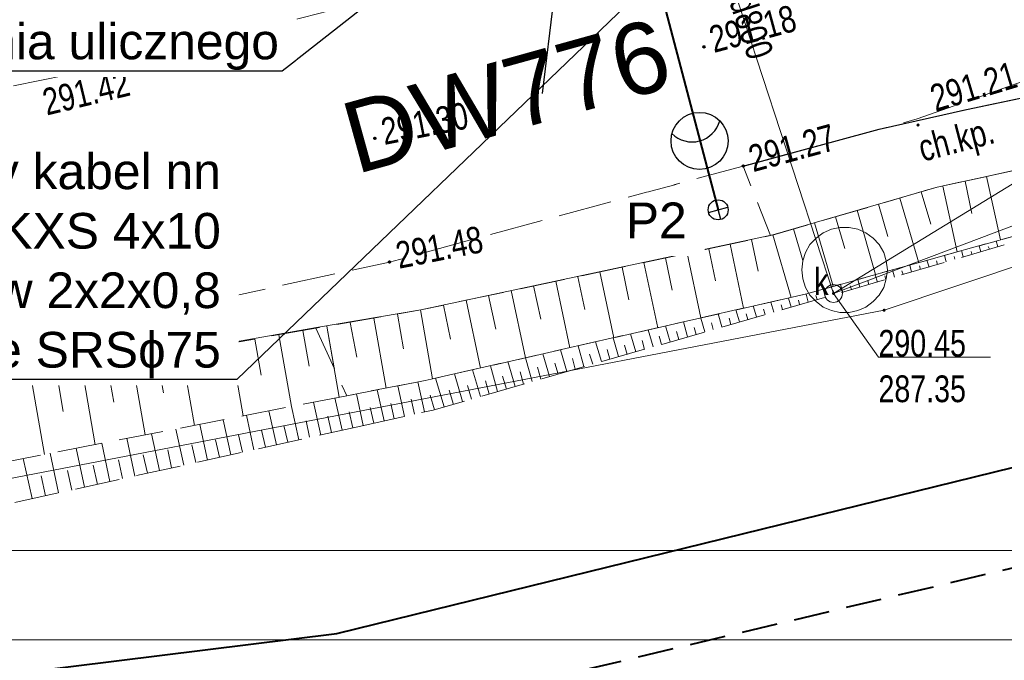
# Model space of a CAD drawing. Header units: metres. Extents: x 7437415 to 7437762, y 5556624 to 5556902.
# Tile 4 of 47: x 7437490 to 7437517, y 5556657 to 5556675. Entities that reach past the tile are written whole.
import ezdxf
from ezdxf import colors
from ezdxf.entities.mleader import LeaderData, LeaderLine
from ezdxf.enums import TextEntityAlignment as Align
from ezdxf.math import Vec2, Vec3

# ---------------------------------------------------------------- set-up
doc = ezdxf.new("R2010")
doc.units = ezdxf.units.M
doc.header["$MEASUREMENT"] = 0
for name, pattern in [('BUBZ01-500', [1.75, 1.25, -0.5]), ('KTCR02-500', [1.5, 1, -0.5]), ('KTJZ01-500', [2, 1.5, -0.5])]:
    doc.linetypes.add(name, pattern=pattern)
doc.layers.get('0').update_dxf_attribs({"color": 250, "lineweight": 5})
for name, color, linetype, lineweight in [('203-Punkt załamania granicy działki nie stabilizowany', 7, 'Continuous', 5), ('_TABELKA', 7, 'Continuous', 9), ('BUBZ01', 250, 'Continuous', 5), ('BUIB02_01', 250, 'Continuous', 5), ('D_opisy', 7, 'Continuous', 13), ('EGBD03', 250, 'Continuous', 5), ('EGBP04_03', 250, 'Continuous', 5), ('Elektryka_opisy_kabli', 7, 'Continuous', 13), ('Elektryka_opisy_slupow', 6, 'Continuous', 13), ('Elektryka_oswietlenie_zewnetrzne', 1, 'Continuous', 30), ('ELEKTRYKA_TRASY', 1, 'Continuous', 40), ('KTCR02', 250, 'Continuous', 5), ('KTJZ01', 250, 'Continuous', 5), ('KTKR01', 250, 'Continuous', 5), ('KTOK01', 250, 'Continuous', 5), ('MPZP', 250, 'Continuous', 5), ('przewód kanalizacyjny (linia)', 7, 'Continuous', 5), ('przewód kanalizacyjny (linia)-Atr1', 7, 'Continuous', 5), ('punkt o określonej wysokości (sieć kanalizacyjna)', 7, 'Continuous', 5), ('punkt o określonej wysokości (sieć kanalizacyjna)-Atr2', 7, 'Continuous', 5), ('punkt o określonej wysokości (sieć kanalizacyjna)-Atr3', 7, 'Continuous', 5), ('punkt wysokościowy naturalny', 7, 'Continuous', 5), ('punkt wysokościowy sztuczny', 7, 'Continuous', 5), ('RTPW01', 250, 'Continuous', 5), ('RTPW02', 250, 'Continuous', 5), ('rzedne dla projektanta', 250, 'Continuous', 5), ('właz - siec kanalizacyjna (powierzchnia)', 7, 'Continuous', 5), ('właz okrągły - siec kanalizacyjna (punkt)', 7, 'Continuous', 5), ('właz okrągły - siec kanalizacyjna (punkt)-Atr17', 7, 'Continuous', 5)]:
    doc.layers.add(name, color=color, linetype=linetype, lineweight=lineweight)
doc.styles.get("Standard").update_dxf_attribs({"font": 'txt.shx', "width": 0.75})
doc.styles.add('STYL_ARIAL', font='simplex.shx', dxfattribs={"width": 0.75, "oblique": 0.1})
doc.styles.add('Style-Arial', font='arial.ttf')
doc.linetypes.add('KTOK01-500', pattern='A,1.75,[13,dgnlstyle-rozp_2015.shx,S=0.002778,R=0,X=0,Y=0],1.75', length=3.5)

# ---------------------------------------------------------------- blocks, each defined once
blk = doc.blocks.new('PW01')
at = {"layer": 'punkt wysokościowy naturalny', "linetype": 'Continuous', "lineweight": 13}
h = blk.add_hatch(color=0, dxfattribs=at)
edge = h.paths.add_edge_path()
edge.add_arc((0, 0), 0.45, 0, 360)
blk = doc.blocks.new('US22')
at = {"color": 0, "linetype": 'Continuous', "lineweight": 13, "ltscale": 10}
blk.add_circle((0, 0), 2.5, dxfattribs=at)
blk = doc.blocks.new('203')
at = {"layer": '203-Punkt załamania granicy działki nie stabilizowany', "linetype": 'Continuous', "lineweight": 13}
h = blk.add_hatch(color=96, dxfattribs=at)
edge = h.paths.add_edge_path()
edge.add_arc((0, 0), 0.45, 0, 360)
blk = doc.blocks.new('PW02')
at = {"layer": 'punkt wysokościowy sztuczny', "linetype": 'Continuous', "lineweight": 13}
h = blk.add_hatch(color=0, dxfattribs=at)
edge = h.paths.add_edge_path()
edge.add_arc((0, 0), 0.45, 0, 360)
blk = doc.blocks.new('slup_oswietleniowy_4')
for p, q in [((0, 0.35), (0, -0.35)), ((-0.35, 0), (1.5, 0))]:
    blk.add_line(p, q)
for centre, radius in [((2.5, 0), 1), ((0, 0), 0.35)]:
    blk.add_circle(centre, radius)
blk.add_arc((3.5, 0), 1, 120, 240)
blk = doc.blocks.new('_Oblique')
at = {"color": 0, "linetype": 'ByBlock', "lineweight": -2}
blk.add_line((-5, -5), (5, 5), dxfattribs=at)

msp = doc.modelspace()

# ---------------------------------------------------------------- linework, layer by layer
at = {"layer": 'BUBZ01', "color": 7, "linetype": 'BUBZ01-500', "lineweight": 13, "flags": 128}
msp.add_lwpolyline([(7437497.945, 5556666.794), (7437498.812, 5556664.903), (7437501.01, 5556665.33), (7437511.67, 5556667.75), (7437528.66, 5556672.48), (7437527.93, 5556673.47), (7437515.37, 5556670.75), (7437510.69, 5556669.39), (7437500.89, 5556667.31), (7437497.945, 5556666.794)], close=True, dxfattribs=at)
for points in [[(7437499.202, 5556664.052), (7437501.23, 5556664.5), (7437512.5, 5556667.74), (7437528.66, 5556672.48), (7437511.67, 5556667.75), (7437501.01, 5556665.33), (7437498.812, 5556664.903)], [(7437497.945, 5556666.794), (7437487.41, 5556664.95), (7437484.77, 5556664.54), (7437476.446, 5556663.116)], [(7437498.812, 5556664.903), (7437486.17, 5556662.45), (7437476.999, 5556661.379)], [(7437477.389, 5556660.156), (7437486.06, 5556661.15), (7437499.202, 5556664.052)]]:
    msp.add_lwpolyline(points, dxfattribs=at)
at = {"layer": 'BUBZ01', "color": 7, "linetype": 'Continuous', "lineweight": 13, "flags": 128}
for points in [[(7437516.15, 5556670.92), (7437516.34, 5556670.01)], [(7437516.75, 5556671.05), (7437517.14, 5556669.27)], [(7437514.92, 5556670.62), (7437515.19, 5556669.71)], [(7437515.53, 5556670.78), (7437515.93, 5556668.94)], [(7437513.72, 5556670.27), (7437513.98, 5556669.37)], [(7437514.32, 5556670.44), (7437514.85, 5556668.63)], [(7437513.12, 5556670.1), (7437513.64, 5556668.3)], [(7437511.93, 5556669.75), (7437512.45, 5556667.97)], [(7437512.52, 5556669.92), (7437512.78, 5556669.03)], [(7437511.34, 5556669.58), (7437511.6, 5556668.69)], [(7437510.16, 5556669.28), (7437510.35, 5556668.39)], [(7437510.76, 5556669.41), (7437511.27, 5556667.66)], [(7437517.07, 5556669.08), (7437517.02, 5556669.24)], [(7437508.36, 5556668.9), (7437508.74, 5556667.09)], [(7437508.96, 5556669.02), (7437509.15, 5556668.12)], [(7437509.56, 5556669.15), (7437509.94, 5556667.36)], [(7437516.1, 5556668.8), (7437516.05, 5556668.97)], [(7437516.34, 5556668.87), (7437516.32, 5556668.95)], [(7437516.59, 5556668.94), (7437516.54, 5556669.1)], [(7437516.83, 5556669.01), (7437516.8, 5556669.09)], [(7437507.14, 5556668.64), (7437507.53, 5556666.81)], [(7437507.75, 5556668.77), (7437507.94, 5556667.86)], [(7437515.14, 5556668.51), (7437515.08, 5556668.7)], [(7437515.38, 5556668.58), (7437515.35, 5556668.68)], [(7437515.62, 5556668.66), (7437515.57, 5556668.83)], [(7437515.86, 5556668.73), (7437515.84, 5556668.81)], [(7437505.91, 5556668.38), (7437506.3, 5556666.53)], [(7437506.53, 5556668.51), (7437506.72, 5556667.59)], [(7437514.17, 5556668.23), (7437514.11, 5556668.43)], [(7437514.41, 5556668.3), (7437514.38, 5556668.4)], [(7437514.65, 5556668.37), (7437514.6, 5556668.56)], [(7437514.9, 5556668.44), (7437514.87, 5556668.54)], [(7437504.67, 5556668.11), (7437505.07, 5556666.25)], [(7437505.29, 5556668.24), (7437505.49, 5556667.32)], [(7437513.2, 5556667.95), (7437513.14, 5556668.16)], [(7437513.45, 5556668.02), (7437513.42, 5556668.12)], [(7437513.69, 5556668.09), (7437513.63, 5556668.29)], [(7437513.93, 5556668.16), (7437513.9, 5556668.26)], [(7437503.42, 5556667.85), (7437503.82, 5556665.97)], [(7437504.05, 5556667.98), (7437504.25, 5556667.05)], [(7437512.24, 5556667.66), (7437512.17, 5556667.89)], [(7437512.48, 5556667.73), (7437512.45, 5556667.85)], [(7437512.72, 5556667.8), (7437512.66, 5556668.02)], [(7437512.96, 5556667.88), (7437512.93, 5556667.98)], [(7437502.16, 5556667.58), (7437502.56, 5556665.68)], [(7437502.79, 5556667.71), (7437502.99, 5556666.77)], [(7437510.79, 5556667.25), (7437510.7, 5556667.53)], [(7437511.27, 5556667.39), (7437511.2, 5556667.64)], [(7437511.51, 5556667.46), (7437511.48, 5556667.58)], [(7437511.75, 5556667.53), (7437511.69, 5556667.75)], [(7437512, 5556667.6), (7437511.96, 5556667.71)], [(7437500.88, 5556667.31), (7437501.22, 5556665.38)], [(7437501.52, 5556667.44), (7437501.72, 5556666.49)], [(7437509.82, 5556666.97), (7437509.72, 5556667.31)], [(7437510.3, 5556667.11), (7437510.21, 5556667.42)], [(7437510.54, 5556667.18), (7437510.5, 5556667.33)], [(7437511.03, 5556667.32), (7437510.99, 5556667.45)], [(7437498.91, 5556666.96), (7437499.09, 5556665.98)], [(7437499.57, 5556667.08), (7437499.92, 5556665.12)], [(7437500.23, 5556667.19), (7437500.4, 5556666.22)], [(7437508.37, 5556666.55), (7437508.25, 5556666.97)], [(7437508.85, 5556666.69), (7437508.74, 5556667.08)], [(7437509.33, 5556666.83), (7437509.23, 5556667.2)], [(7437509.58, 5556666.9), (7437509.53, 5556667.08)], [(7437510.06, 5556667.04), (7437510.01, 5556667.2)], [(7437497.58, 5556666.73), (7437497.76, 5556665.73)], [(7437498.25, 5556666.85), (7437498.456, 5556665.681)], [(7437498.25, 5556666.85), (7437498.6, 5556664.86)], [(7437507.4, 5556666.27), (7437507.26, 5556666.75)], [(7437507.88, 5556666.41), (7437507.75, 5556666.86)], [(7437508.12, 5556666.48), (7437508.06, 5556666.7)], [(7437508.61, 5556666.62), (7437508.55, 5556666.82)], [(7437509.09, 5556666.76), (7437509.04, 5556666.95)], [(7437496.23, 5556666.49), (7437496.41, 5556665.48)], [(7437496.91, 5556666.61), (7437497.26, 5556664.6)], [(7437505.95, 5556665.86), (7437505.79, 5556666.41)], [(7437506.43, 5556666), (7437506.28, 5556666.53)], [(7437506.92, 5556666.13), (7437506.77, 5556666.64)], [(7437507.16, 5556666.2), (7437507.09, 5556666.45)], [(7437507.64, 5556666.34), (7437507.57, 5556666.57)], [(7437494.18, 5556666.14), (7437494.54, 5556664.07)], [(7437494.87, 5556666.26), (7437495.05, 5556665.23)], [(7437495.55, 5556666.38), (7437495.91, 5556664.34)], [(7437504.98, 5556665.58), (7437504.8, 5556666.19)], [(7437505.46, 5556665.72), (7437505.3, 5556666.3)], [(7437506.19, 5556665.93), (7437506.11, 5556666.2)], [(7437506.67, 5556666.06), (7437506.6, 5556666.32)], [(7437492.79, 5556665.89), (7437493.16, 5556663.81)], [(7437493.49, 5556666.01), (7437493.67, 5556664.98)], [(7437503.53, 5556665.16), (7437503.33, 5556665.86)], [(7437504.01, 5556665.3), (7437503.82, 5556665.97)], [(7437504.5, 5556665.44), (7437504.31, 5556666.08)], [(7437505.22, 5556665.65), (7437505.14, 5556665.95)], [(7437505.71, 5556665.79), (7437505.62, 5556666.07)], [(7437491.39, 5556665.65), (7437491.76, 5556663.53)], [(7437492.09, 5556665.77), (7437492.28, 5556664.72)], [(7437502.56, 5556664.88), (7437502.34, 5556665.63)], [(7437503.04, 5556665.02), (7437502.84, 5556665.74)], [(7437504.25, 5556665.37), (7437504.16, 5556665.7)], [(7437504.74, 5556665.51), (7437504.65, 5556665.82)], [(7437489.96, 5556665.4), (7437490.34, 5556663.26)], [(7437490.68, 5556665.52), (7437490.86, 5556664.46)], [(7437501.54, 5556664.59), (7437501.3, 5556665.4)], [(7437502.06, 5556664.74), (7437501.83, 5556665.52)], [(7437502.8, 5556664.95), (7437502.7, 5556665.32)], [(7437503.29, 5556665.09), (7437503.18, 5556665.45)], [(7437503.77, 5556665.23), (7437503.67, 5556665.57)], [(7437499.86, 5556664.2), (7437499.66, 5556665.07)], [(7437500.43, 5556664.32), (7437500.24, 5556665.18)], [(7437500.99, 5556664.45), (7437500.8, 5556665.29)], [(7437501.8, 5556664.66), (7437501.68, 5556665.06)], [(7437502.31, 5556664.81), (7437502.2, 5556665.19)], [(7437498.68, 5556663.94), (7437498.48, 5556664.84)], [(7437499.27, 5556664.07), (7437499.08, 5556664.96)], [(7437500.71, 5556664.39), (7437500.62, 5556664.81)], [(7437501.27, 5556664.51), (7437501.15, 5556664.92)], [(7437496.84, 5556663.53), (7437496.63, 5556664.48)], [(7437497.47, 5556663.67), (7437497.26, 5556664.6)], [(7437498.08, 5556663.8), (7437497.88, 5556664.72)], [(7437499.57, 5556664.13), (7437499.47, 5556664.57)], [(7437500.14, 5556664.26), (7437500.05, 5556664.69)], [(7437495.56, 5556663.25), (7437495.35, 5556664.23)], [(7437496.21, 5556663.39), (7437496, 5556664.36)], [(7437497.77, 5556663.74), (7437497.67, 5556664.2)], [(7437498.38, 5556663.87), (7437498.28, 5556664.33)], [(7437498.98, 5556664), (7437498.88, 5556664.45)], [(7437494.24, 5556662.96), (7437494.02, 5556663.97)], [(7437494.91, 5556663.1), (7437494.69, 5556664.1)], [(7437496.53, 5556663.46), (7437496.42, 5556663.94)], [(7437497.16, 5556663.6), (7437497.05, 5556664.07)], [(7437492.87, 5556662.65), (7437492.64, 5556663.71)], [(7437493.56, 5556662.81), (7437493.34, 5556663.84)], [(7437495.24, 5556663.18), (7437495.13, 5556663.67)], [(7437495.89, 5556663.32), (7437495.78, 5556663.81)], [(7437491.46, 5556662.34), (7437491.22, 5556663.43)], [(7437492.17, 5556662.5), (7437491.94, 5556663.57)], [(7437493.9, 5556662.88), (7437493.79, 5556663.39)], [(7437494.58, 5556663.03), (7437494.47, 5556663.53)], [(7437489.99, 5556662.02), (7437489.74, 5556663.14)], [(7437490.73, 5556662.18), (7437490.49, 5556663.29)], [(7437492.52, 5556662.58), (7437492.41, 5556663.11)], [(7437493.22, 5556662.73), (7437493.1, 5556663.25)], [(7437491.1, 5556662.26), (7437490.98, 5556662.81)], [(7437491.82, 5556662.42), (7437491.7, 5556662.96)], [(7437490.36, 5556662.1), (7437490.24, 5556662.66)]]:
    msp.add_lwpolyline(points, dxfattribs=at)
at = {"layer": 'BUIB02_01', "color": 212, "linetype": 'Continuous', "lineweight": 40, "flags": 128}
msp.add_lwpolyline([(7437478.779, 5556655.789), (7437498.529, 5556658.242), (7437527.258, 5556665.29), (7437554.461, 5556676.462), (7437578.709, 5556689.08)], dxfattribs=at)
at = {"layer": 'EGBD03', "color": 96, "linetype": 'Continuous', "lineweight": 13}
msp.add_line((7437499.024, 5556664.441), (7437477.352, 5556660.27), dxfattribs=at)
at = {"layer": 'EGBD03', "color": 96, "linetype": 'Continuous', "lineweight": 13, "flags": 128}
for points in [[(7437513.88, 5556667.3), (7437528.68, 5556672.25)], [(7437499.024, 5556664.441), (7437513.88, 5556667.3)]]:
    msp.add_lwpolyline(points, dxfattribs=at)
at = {"layer": 'ELEKTRYKA_TRASY'}
msp.add_lwpolyline([(7437512.108, 5556681.66), (7437506.432, 5556680.724), (7437509.226, 5556670.113)], dxfattribs=at)
at = {"layer": 'KTCR02', "color": 7, "linetype": 'KTCR02-500', "lineweight": 13, "flags": 128}
msp.add_lwpolyline([(7437510.69, 5556669.39), (7437509.93, 5556671.34), (7437513.74, 5556672.37), (7437516.19, 5556672.93), (7437525.36, 5556674.85), (7437527.93, 5556673.47), (7437515.37, 5556670.75), (7437510.69, 5556669.39)], close=True, dxfattribs=at)
at = {"layer": 'KTJZ01', "color": 7, "linetype": 'KTJZ01-500', "lineweight": 13, "flags": 128}
msp.add_lwpolyline([(7437492.9, 5556674.29), (7437483.95, 5556672.46), (7437475.05, 5556671.17), (7437473.923, 5556671.041)], dxfattribs=at)
at = {"layer": 'KTKR01', "color": 7, "linetype": 'Continuous', "lineweight": 30, "flags": 128}
msp.add_lwpolyline([(7437509.93, 5556671.34), (7437513.74, 5556672.37), (7437516.19, 5556672.93), (7437525.36, 5556674.85), (7437534.27, 5556677.12), (7437543.86, 5556679.82), (7437547.6, 5556681.25), (7437562.05, 5556688.41), (7437564.55, 5556690.07), (7437567.61, 5556692.67), (7437574.17, 5556698.83), (7437574.91, 5556699.49), (7437575.69, 5556700.12)], dxfattribs=at)
at = {"layer": 'KTOK01', "color": 7, "linetype": 'KTOK01-500', "lineweight": 13}
msp.add_line((7437497.967, 5556666.813), (7437487.41, 5556664.95), dxfattribs=at)
at = {"layer": 'KTOK01', "color": 7, "linetype": 'KTOK01-500', "lineweight": 13, "flags": 128}
for points in [[(7437506.73, 5556678.47), (7437490.14, 5556674.93), (7437473.536, 5556672.257)], [(7437527.93, 5556673.47), (7437515.37, 5556670.75), (7437510.76, 5556669.41), (7437500.89, 5556667.31), (7437497.967, 5556666.813)]]:
    msp.add_lwpolyline(points, dxfattribs=at)
at = {"layer": 'MPZP', "color": 212, "linetype": 'KTCR02-500', "lineweight": 40, "flags": 128}
msp.add_lwpolyline([(7437480.406, 5556653.046), (7437497.678, 5556655.366), (7437530.257, 5556663.123), (7437555.691, 5556673.002), (7437601.685, 5556696.111), (7437651.01, 5556723.248), (7437712.92, 5556755.928), (7437752.943, 5556777.073)], dxfattribs=at)
at = {"layer": 'przewód kanalizacyjny (linia)', "color": 36, "linetype": 'Continuous', "lineweight": 13, "flags": 128}
for points in [[(7437507.01, 5556684.43), (7437512.46, 5556667.77)], [(7437512.46, 5556667.77), (7437535.98, 5556676.65), (7437554.59, 5556679.12)], [(7437512.46, 5556667.77), (7437528.53, 5556677.61)]]:
    msp.add_lwpolyline(points, dxfattribs=at)
at = {"layer": 'punkt o określonej wysokości (sieć kanalizacyjna)-Atr2', "color": 7, "flags": 128}
msp.add_lwpolyline([(7437512.46, 5556667.77), (7437513.72, 5556665.98), (7437516.866, 5556665.98)], dxfattribs=at)
at = {"layer": 'rzedne dla projektanta', "color": 7, "linetype": 'Continuous', "lineweight": 40}
for centre in [(7437508.83, 5556674.68), (7437499.6, 5556672.12), (7437509.93, 5556671.34), (7437500.01, 5556668.65)]:
    msp.add_circle(centre, 0.0225, dxfattribs=at)
at = {"layer": 'właz - siec kanalizacyjna (powierzchnia)', "color": 36, "linetype": 'Continuous', "lineweight": 13, "flags": 128}
msp.add_lwpolyline([(7437513.97, 5556668.43), (7437513.94, 5556668.18), (7437513.87, 5556667.94), (7437513.74, 5556667.72), (7437513.57, 5556667.54), (7437513.37, 5556667.39), (7437513.14, 5556667.29), (7437512.9, 5556667.24), (7437512.64, 5556667.24), (7437512.4, 5556667.29), (7437512.17, 5556667.39), (7437511.97, 5556667.54), (7437511.8, 5556667.72), (7437511.67, 5556667.94), (7437511.6, 5556668.18), (7437511.57, 5556668.43), (7437511.6, 5556668.68), (7437511.67, 5556668.92), (7437511.8, 5556669.14), (7437511.97, 5556669.32), (7437512.17, 5556669.47), (7437512.4, 5556669.57), (7437512.64, 5556669.62), (7437512.9, 5556669.62), (7437513.14, 5556669.57), (7437513.37, 5556669.47), (7437513.57, 5556669.32), (7437513.74, 5556669.14), (7437513.87, 5556668.92), (7437513.94, 5556668.68), (7437513.97, 5556668.43)], close=True, dxfattribs=at)

# ---------------------------------------------------------------- block references
at = {"layer": 'EGBP04_03', "color": 96, "linetype": 'Continuous', "lineweight": 13, "xscale": 0.1, "yscale": 0.1, "zscale": 0.1}
msp.add_blockref('203', (7437513.88, 5556667.3), dxfattribs=at)
at = {"layer": 'Elektryka_oswietlenie_zewnetrzne', "xscale": 0.7999999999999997, "yscale": 0.7999999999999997, "zscale": 0.7999999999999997, "rotation": 105.1358355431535}
msp.add_blockref('slup_oswietleniowy_4', (7437509.226, 5556670.113), dxfattribs=at)
at = {"layer": 'punkt o określonej wysokości (sieć kanalizacyjna)', "color": 7, "linetype": 'Continuous', "lineweight": 13, "xscale": 0.1, "yscale": 0.1, "zscale": 0.1}
msp.add_blockref('PW01', (7437512.46, 5556667.77), dxfattribs=at)
at = {"layer": 'RTPW02', "color": 7, "linetype": 'Continuous', "lineweight": 13, "xscale": 0.1, "yscale": 0.1, "zscale": 0.1}
for p in [(7437492.9, 5556674.29), (7437514.83, 5556672.49), (7437492.31, 5556665.61)]:
    msp.add_blockref('PW02', p, dxfattribs=at)
at = {"layer": 'właz okrągły - siec kanalizacyjna (punkt)', "color": 7, "linetype": 'Continuous', "lineweight": 13, "xscale": 0.1, "yscale": 0.1, "zscale": 0.1}
msp.add_blockref('US22', (7437512.46, 5556667.77), dxfattribs=at)

# ---------------------------------------------------------------- texts
at = {"layer": 'D_opisy', "style": 'Style-Arial'}
msp.add_text('DW776', height=2, rotation=15.4945, dxfattribs=at).set_placement((7437498.798, 5556672.068), align=Align.MIDDLE_LEFT)
at = {"layer": 'KTCR02', "color": 7, "linetype": 'Continuous', "lineweight": 13, "insert": (7437515.017, 5556671.238), "char_height": 0.75, "attachment_point": 7, "rotation": 14.6525, "line_spacing_factor": 0.6}
msp.add_mtext('\\FWORKING_1250;\\H1x;\\W0.8;ch.kp.', dxfattribs=at)
at = {"layer": 'przewód kanalizacyjny (linia)-Atr1', "color": 36, "insert": (7437509.392, 5556676.342), "char_height": 0.75, "attachment_point": 7, "rotation": 288.114, "line_spacing_factor": 0.6}
msp.add_mtext('\\FWORKING_1250;\\H1x;\\W0.8;kd800', dxfattribs=at)
at = {"layer": 'punkt o określonej wysokości (sieć kanalizacyjna)-Atr2', "color": 36, "insert": (7437513.72, 5556665.987), "char_height": 0.75, "attachment_point": 7, "line_spacing_factor": 0.6}
msp.add_mtext('\\FWORKING_1250;\\H1x;\\W0.8;290.45', dxfattribs=at)
at = {"layer": 'punkt o określonej wysokości (sieć kanalizacyjna)-Atr3', "color": 36, "insert": (7437513.72, 5556664.712), "char_height": 0.75, "attachment_point": 7, "line_spacing_factor": 0.6}
msp.add_mtext('\\FWORKING_1250;\\H1x;\\W0.8;287.35', dxfattribs=at)
at = {"layer": 'RTPW01', "color": 7, "linetype": 'Continuous', "lineweight": 13, "insert": (7437515.322, 5556672.851), "char_height": 0.75, "attachment_point": 7, "rotation": 16.706, "line_spacing_factor": 0.6}
msp.add_mtext('\\FWORKING_1250;\\H1x;\\W0.8;291.21', dxfattribs=at)
at = {"layer": 'RTPW02', "color": 7, "linetype": 'Continuous', "lineweight": 13, "char_height": 0.75, "line_spacing_factor": 0.6}
for s, insert, attachment_point, rotation in [('\\FWORKING_1250;\\H1x;\\W0.8;291.42', (7437490.222, 5556673.484), 1, 13.533), ('\\FWORKING_1250;\\H1x;\\W0.8;291.61', (7437492.695, 5556665.584), 7, 10.482)]:
    msp.add_mtext(s, dxfattribs=dict(at, insert=insert, attachment_point=attachment_point, rotation=rotation))
at = {"layer": 'rzedne dla projektanta', "color": 7, "linetype": 'Continuous', "lineweight": 0, "char_height": 0.75, "attachment_point": 7, "line_spacing_factor": 0.6}
for s, insert, rotation in [('\\FWORKING_1250;\\H1x;\\W0.8; 291.18', (7437508.895, 5556674.439), 15.1285), ('\\FWORKING_1250;\\H1x;\\W0.8; 291.30', (7437499.649, 5556671.875), 11.2682), ('\\FWORKING_1250;\\H1x;\\W0.8; 291.27', (7437509.995, 5556671.099), 15.1285), ('\\FWORKING_1250;\\H1x;\\W0.8; 291.48', (7437500.059, 5556668.405), 11.2682)]:
    msp.add_mtext(s, dxfattribs=dict(at, insert=insert, rotation=rotation))
at = {"layer": 'właz okrągły - siec kanalizacyjna (punkt)-Atr17', "color": 7, "insert": (7437511.919, 5556667.731), "char_height": 0.75, "attachment_point": 7, "line_spacing_factor": 0.6}
msp.add_mtext('\\FWORKING_1250;\\H1x;\\W0.8;k', dxfattribs=at)

# ---------------------------------------------------------------- next in the draw order: texts
at = {"layer": 'Elektryka_opisy_slupow', "linetype": 'Continuous', "lineweight": 13, "insert": (7437508.343, 5556670.318), "char_height": 1, "width": 0.59056, "attachment_point": 3, "style": 'STYL_ARIAL', "bg_fill": 2}
msp.add_mtext('{\\fArial|b0|i0|c238|p34;\\W1;P2}', dxfattribs=at)

# ---------------------------------------------------------------- next in the draw order: linework, layer by layer
at = {"layer": '_TABELKA', "color": 7}
for points in [[(7437755.425, 5556804.566), (7437414.651, 5556804.566), (7437414.651, 5556658.066), (7437755.425, 5556658.066)], [(7437752.925, 5556802.066), (7437417.151, 5556802.066), (7437417.151, 5556660.566), (7437752.925, 5556660.566)]]:
    msp.add_lwpolyline(points, close=True, dxfattribs=at)
at = {"layer": 'KTJZ01', "color": 7, "linetype": 'KTJZ01-500', "lineweight": 13, "flags": 128}
msp.add_lwpolyline([(7437487.24, 5556665.88), (7437500.01, 5556668.65), (7437509.93, 5556671.34), (7437514.81, 5556672.66), (7437528.54, 5556677.57), (7437546.18, 5556685.08), (7437562.31, 5556693.39), (7437575.78, 5556700.17), (7437584.6, 5556705.2), (7437599.33, 5556712.79), (7437607.41, 5556717.03), (7437624.22, 5556725.75), (7437636.91, 5556731.79), (7437639.91, 5556733.3), (7437648.13, 5556737.1), (7437664.08, 5556744.94), (7437674.41, 5556750.47), (7437695.47, 5556762.01), (7437726.23, 5556778.98), (7437745.592, 5556790.579), (7437740.524, 5556799.89), (7437726.071, 5556794.065), (7437721.424, 5556793.261), (7437718.653, 5556793.684), (7437716.454, 5556794.853), (7437714.78, 5556796.65), (7437713.44, 5556798.18), (7437704.05, 5556814.76), (7437696.46, 5556806.77), (7437698.53, 5556806.84), (7437700.74, 5556806.26), (7437702.79, 5556804.94), (7437704.06, 5556803.16), (7437709.44, 5556793.77), (7437711.44, 5556790.12), (7437712.13, 5556787.63), (7437712.21, 5556785.35), (7437711.59, 5556783.66), (7437709.87, 5556781.76), (7437701.28, 5556777.09), (7437699.42, 5556776.48), (7437697.78, 5556776.19), (7437695.76, 5556776.41), (7437693.65, 5556777.51), (7437692.09, 5556778.89), (7437690.49, 5556781.22), (7437685.25, 5556778.28), (7437686.1, 5556775.03), (7437686.085, 5556773.72), (7437685.81, 5556772.51), (7437685.3, 5556771.32), (7437684.475, 5556769.98), (7437683.43, 5556768.68), (7437682.12, 5556767.23), (7437680.52, 5556765.9), (7437679.609, 5556765.424), (7437667.4, 5556758.73), (7437656.58, 5556752.94), (7437646.03, 5556747.24), (7437635.04, 5556741.31), (7437625.46, 5556735.97), (7437617.31, 5556731.03), (7437610.73, 5556727.32), (7437599.83, 5556721.28), (7437592.56, 5556717.41), (7437581.48, 5556711.39), (7437572.19, 5556706.38), (7437570.63, 5556705.57), (7437559.43, 5556699.57), (7437555.27, 5556697.37), (7437547.58, 5556693.6), (7437542.1, 5556690.99), (7437536.78, 5556688.64), (7437527.13, 5556684.56), (7437524.75, 5556685.69), (7437522.99, 5556687.15), (7437521.44, 5556689.45), (7437520.46, 5556691.39), (7437515.43, 5556689.51), (7437516.09, 5556686.202), (7437515.98, 5556684.5), (7437514.73, 5556681.38), (7437513.55, 5556680.28), (7437512.1, 5556679.32), (7437507.87, 5556678.13), (7437498.81, 5556675.82), (7437492.9, 5556674.29)], dxfattribs=at)

# ---------------------------------------------------------------- next in the draw order: leaders
at = {"layer": 'Elektryka_opisy_kabli', "linetype": 'Continuous', "lineweight": 13}
ml = msp.add_multileader_mtext('Standard', dxfattribs=at)
ml.set_content('{\\fArial|b0|i0|c238|p34;\\W1;ROU - Rozdzielnica\\POświetlenia ulicznego}', color=256, style='STYL_ARIAL')
ml.set_leader_properties()
ml.set_arrow_properties(name='OBLIQUE')
ml.build(insert=Vec2(0, 0))
ml.multileader.update_dxf_attribs({"has_dogleg": 0, "text_left_attachment_type": 5, "text_right_attachment_type": 5, "dogleg_length": 0.36, "arrow_head_size": 0})
ctx = ml.context
ctx.base_point, ctx.char_height, ctx.arrow_head_size, ctx.landing_gap_size, ctx.plane_origin = Vec3(7437483.426, 5556674), 1, 0, 0.09, Vec3(7437483.784, 5556646.345)
ctx.left_attachment, ctx.right_attachment, ctx.text_align_type = 5, 5, 2
notes = []
notes.append((ctx, [(1, (1, 1, 0), (7437497.36, 5556674), (-1, 0), 0.36, [(0, [(7437505.152, 5556680.393)], 0, [])])]))
ctx.mtext.insert, ctx.mtext.alignment, ctx.mtext.line_spacing_style, ctx.mtext.flow_direction = Vec3(7437496.91, 5556677), 3, 2, 5
ctx.mtext.has_bg_fill, ctx.mtext.bg_color, ctx.mtext.bg_scale_factor, ctx.mtext.bg_transparency, ctx.mtext.use_window_bg_color = 1, -1027028792, 1.5, 0, 1
for ctx, leaders in notes:
    for number, flags, end, landing, length, lines in leaders:
        leader = LeaderData()
        leader.index, (leader.has_last_leader_line, leader.has_dogleg_vector, leader.attachment_direction) = number, flags
        leader.last_leader_point, leader.dogleg_vector, leader.dogleg_length = Vec3(end), Vec3(landing), length
        for number, points, colour, breaks in lines:
            line = LeaderLine()
            line.index, line.vertices, line.color, line.breaks = number, Vec3.list(points), colors.encode_raw_color(colour), breaks
            leader.lines.append(line)
        ctx.leaders.append(leader)

# ---------------------------------------------------------------- next in the draw order: leaders
ml = msp.add_multileader_mtext('Standard', dxfattribs=at)
ml.set_content('{\\fArial|b0|i0|c238|p34;\\W1;Projektowany kabel nn\\PYKXS 4x10 \\P+ XzTKMXpw 2x2x0,8\\Pw rurze SRSɸ75}', color=256, style='STYL_ARIAL')
ml.set_leader_properties()
ml.set_arrow_properties(name='OBLIQUE')
ml.build(insert=Vec2(0, 0))
ml.multileader.update_dxf_attribs({"text_left_attachment_type": 5, "text_right_attachment_type": 5, "dogleg_length": 0.36, "arrow_head_size": 0.1})
ctx = ml.context
ctx.base_point, ctx.char_height, ctx.arrow_head_size, ctx.landing_gap_size, ctx.plane_origin = Vec3(7437481.336, 5556665.36), 1, 0.1, 0.09, Vec3(7437423.807, 5556646.182)
ctx.left_attachment, ctx.right_attachment, ctx.text_align_type = 5, 5, 2
notes = []
notes.append((ctx, [(1, (1, 1, 0), (7437495.73, 5556665.36), (-1, 0), 0.36, [(0, [(7437507.5, 5556676.668)], 0, [])])]))
ctx.mtext.insert, ctx.mtext.alignment, ctx.mtext.line_spacing_style, ctx.mtext.flow_direction = Vec3(7437495.28, 5556671.693), 3, 2, 5
ctx.mtext.has_bg_fill, ctx.mtext.bg_color, ctx.mtext.bg_scale_factor, ctx.mtext.bg_transparency, ctx.mtext.use_window_bg_color = 1, -1027028792, 1.5, 0, 1
for ctx, leaders in notes:
    for number, flags, end, landing, length, lines in leaders:
        leader = LeaderData()
        leader.index, (leader.has_last_leader_line, leader.has_dogleg_vector, leader.attachment_direction) = number, flags
        leader.last_leader_point, leader.dogleg_vector, leader.dogleg_length = Vec3(end), Vec3(landing), length
        for number, points, colour, breaks in lines:
            line = LeaderLine()
            line.index, line.vertices, line.color, line.breaks = number, Vec3.list(points), colors.encode_raw_color(colour), breaks
            leader.lines.append(line)
        ctx.leaders.append(leader)

doc.saveas('drawing.dxf')
